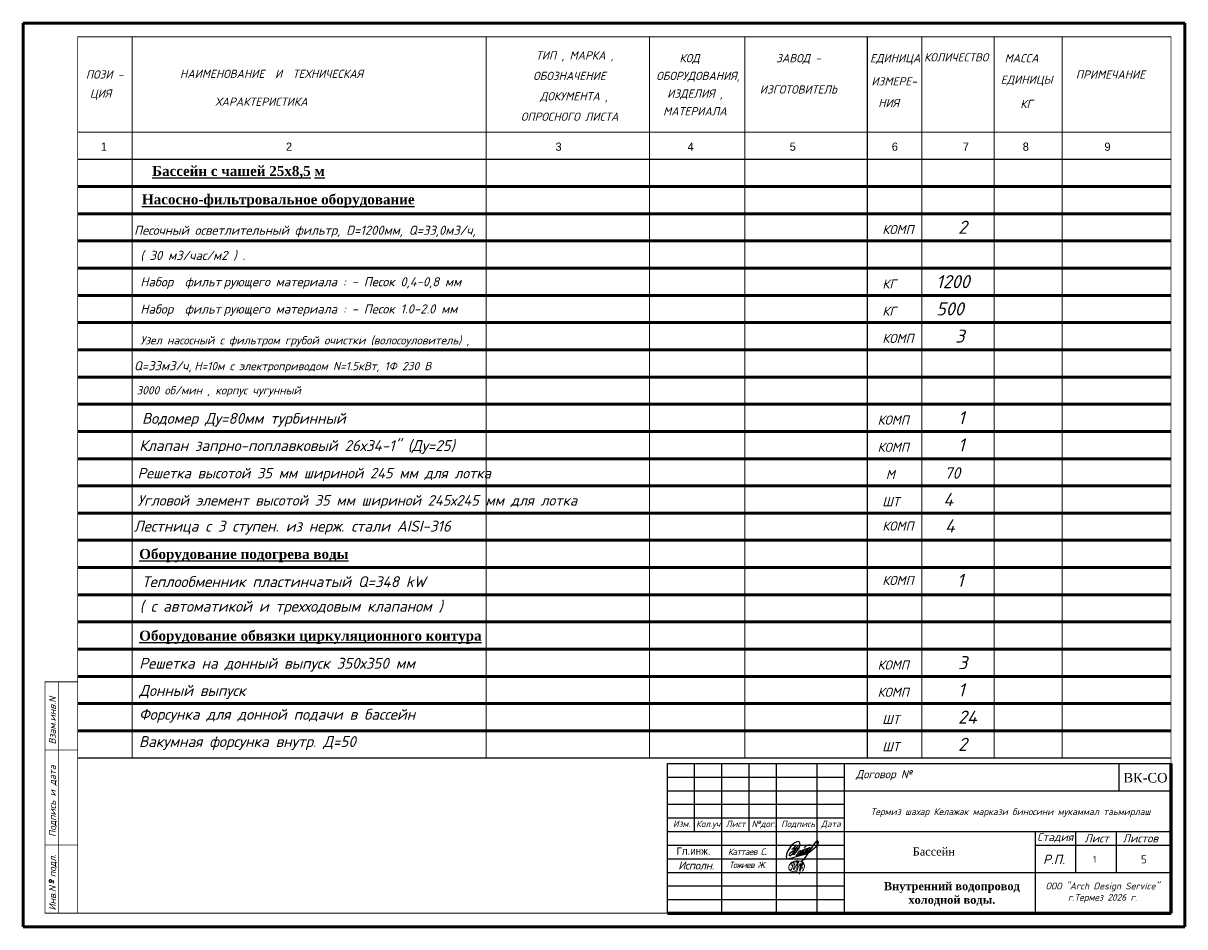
# Model space of a CAD drawing. Extents: x 4114239 to 5838486, y 780458 to 1383318.
# Tile 3 of 231: x 4308624 to 4351283, y 918666 to 951866. Entities that reach past the tile are written whole.
import ezdxf

# ---------------------------------------------------------------- set-up
doc = ezdxf.new("R2010")
doc.units = 0
doc.header["$MEASUREMENT"] = 0
doc.linetypes.add('CONTI', pattern=[0])
for name, color, linetype, lineweight in [('1', 7, 'Continuous', 50), ('_0', 7, 'Continuous', 15), ('ФВС-3', 7, 'Continuous', 25)]:
    doc.layers.add(name, color=color, linetype=linetype, lineweight=lineweight)
for name, color, linetype in [('liniya', 7, 'Continuous'), ('RAMKA', 250, 'CONTI'), ('КЖ_ФОРМАТЫ', 7, 'Continuous')]:
    doc.layers.add(name, color=color, linetype=linetype)
doc.styles.add('MyStyle', font='isocpeur.ttf', dxfattribs={"height": 400})
doc.styles.add('NIA', font='times.ttf')
doc.styles.add('OOO-Kazar', font='txt')
doc.styles.add('rrr', font='isocpeui.ttf')
doc.styles.add('ГОСТ 350', font='isocpeui.ttf', dxfattribs={"height": 350})

# ---------------------------------------------------------------- blocks, each defined once
blk = doc.blocks.new('gfnfd')
at = {"layer": '_0', "color": 5, "ltscale": 100}
for points in [[(6520818, 2413294), (6520848, 2413294)], [(6520801, 2413192), (6520834, 2413192)]]:
    blk.add_lwpolyline(points, dxfattribs=at)
blk.add_arc((6518800, 2413812), 2051, 342.7953, 345.3289, dxfattribs=at)
for points in [[(6520800, 2413285), (6520787, 2413205), (6520836, 2413285), (6520823, 2413202), (6520866, 2413283), (6520858, 2413196), (6520895, 2413322), (6520855, 2413150)], [(6520891, 2413186), (6520915, 2413229), (6520915, 2413269), (6520746, 2413281), (6520730, 2413208), (6520827, 2413173)], [(6520765, 2413255), (6520754, 2413268), (6520847, 2413305), (6520939, 2413339)], [(6520760, 2413206), (6520746, 2413203)], [(6520888, 2413288), (6520900, 2413266), (6520879, 2413250), (6520895, 2413224), (6520870, 2413213), (6520870, 2413207)]]:
    blk.add_spline(points, degree=3, dxfattribs=at)
blk = doc.blocks.new('rrwerewrewrewrew')
at = {"color": 5}
for points in [[(387872, 564817), (385461, 560165, 0.55556748), (386382, 560107), (391670, 566719), (392907, 570003, 0.16524673), (392907, 572723, 0.43735193), (390680, 575054, 0.1925367), (387853, 574100), (386571, 573489), (385290, 572586), (383117, 570710), (380078, 566719), (378699, 564105), (377285, 560326), (377078, 559578, 0.07852278), (377003, 555809, 0.23019417), (377694, 554621, 0.0887128), (377781, 554616, 0.0887128), (379419, 554812, 0.0887128), (381084, 555304), (390088, 557920), (399004, 560086), (402154, 561376)], [(390507, 558635), (395529, 562210), (397057, 563852), (397766, 564614), (397257, 565308), (395804, 564684), (393930, 562390), (393187, 560845, 0.24255711), (393041, 559580, 0.40328304), (393704, 559264), (399431, 563972), (400603, 565962), (400228, 566548), (398635, 565939), (397633, 564795), (395782, 562481), (395782, 560295), (396385, 560295), (399478, 562450), (401915, 565049, 0.04813408), (402290, 566969, 0.1195267), (400636, 565910), (398470, 562543), (398470, 560904), (398892, 560600), (405033, 566245, 0.12154345), (405033, 567557, 0.35845704), (404400, 567908, 0.15003716), (402713, 566737), (401915, 565049), (401358, 564455, 0.10332709), (401119, 561843, 0.57533837), (401471, 561164, 0.15295213), (402959, 561934), (404869, 563552), (412161, 569153), (414224, 572291), (414531, 574421), (414044, 575728), (413253, 576151), (412242, 575691), (411129, 574552), (409777, 572512), (406098, 567138), (396979, 553520)], [(387980, 570424), (385421, 567493, 0.22899883), (385508, 566433, 0.41488709), (386276, 566280), (387929, 567230), (391574, 570827), (387929, 567230), (383602, 559965), (381685, 558391), (380818, 558391), (380448, 559062), (380582, 559876), (380932, 560780), (382245, 562139), (384351, 563843), (392166, 568035)], [(393348, 564247, 0.15829732), (390735, 562114), (389962, 560238), (388831, 559169, 0.49817329), (388831, 558274, 0.20946853), (389828, 557885), (393236, 561652), (394204, 563658, 0.46432334), (393929, 564350), (393348, 564299), (393348, 564247)], [(398349, 567683, -0.17239952), (399516, 569357, -0.09374717), (402528, 571150, -0.27811873), (405794, 570727)]]:
    blk.add_lwpolyline(points, format="xyb", dxfattribs=at)
blk.add_lwpolyline([(385421, 567493), (383513, 565557)], dxfattribs=at)

msp = doc.modelspace()

# ---------------------------------------------------------------- linework, layer by layer
at = {"color": 7, "linetype": 'Continuous'}
for p, q in [((4332282.6269, 924665.9338), (4350782.6269, 924665.9338)), ((4332282.6269, 919165.9338), (4332282.6269, 924665.9338)), ((4333282.6269, 922165.9338), (4333282.6269, 924665.9338)), ((4334282.6269, 919165.9338), (4334282.6269, 924665.9338)), ((4335282.6269, 922165.9338), (4335282.6269, 924665.9338)), ((4336282.6269, 919165.9338), (4336282.6269, 924665.9338)), ((4337782.6269, 919165.9338), (4337782.6269, 924665.9338)), ((4338782.6269, 919165.9338), (4338782.6269, 924665.9338)), ((4338782.6269, 923665.9338), (4350782.6269, 923665.9338)), ((4332282.6269, 922665.9338), (4338782.6269, 922665.9338)), ((4332282.6269, 922165.9338), (4338782.6269, 922165.9338)), ((4338782.6269, 922165.9338), (4350782.6269, 922165.9338)), ((4345782.6269, 922165.9338), (4345782.6269, 919165.9338)), ((4347282.6269, 920665.9338), (4347282.6269, 922165.9338)), ((4348776.7892, 920665.9338), (4348776.7892, 922165.9338)), ((4345782.6269, 921665.9338), (4350782.6269, 921665.9338)), ((4338782.6269, 920665.9338), (4350782.6269, 920665.9338))]:
    msp.add_line(p, q, dxfattribs=at)
at = {"linetype": 'ByBlock', "ltscale": 0.1}
msp.add_line((4348862.6277, 924665.9338), (4348862.6277, 923665.9338), dxfattribs=at)
msp.add_lwpolyline([(4332282.6269, 924665.9338), (4350782.6269, 924665.9338), (4350782.6269, 919165.9338), (4332282.6269, 919165.9338)], close=True, dxfattribs=at)
at = {"color": 7, "linetype": 'Continuous'}
for points in [[(4332282.6269, 924165.9338), (4338782.6269, 924165.9338)], [(4332282.6269, 923665.9338), (4338782.6269, 923665.9338)], [(4332282.6269, 923165.9338), (4338782.6269, 923165.9338)], [(4332282.6269, 921665.9338), (4338782.6269, 921665.9338)], [(4332282.6269, 921165.9338), (4338782.6269, 921165.9338)], [(4332282.6269, 920665.9338), (4338782.6269, 920665.9338)], [(4332282.6269, 920165.9338), (4338782.6269, 920165.9338)], [(4332282.6269, 919665.9338), (4338782.6269, 919665.9338)]]:
    msp.add_lwpolyline(points, dxfattribs=at)
at = {"layer": '1'}
for p, q in [((4308624.0252, 951865.9338), (4351282.6269, 951865.9338)), ((4308624.0252, 951865.9338), (4308624.0252, 918665.9338)), ((4351282.6269, 951865.9338), (4351282.6269, 918665.9338)), ((4351282.6269, 946865.9338), (4351282.6269, 918665.9338)), ((4310624.0252, 945865.9338), (4350782.6269, 945865.9338)), ((4310624.0252, 944865.9338), (4350782.6269, 944865.9338)), ((4310624.0252, 943865.9338), (4350782.6269, 943865.9338)), ((4310624.0252, 942865.9338), (4350782.6269, 942865.9338)), ((4310624.0252, 941865.9338), (4350782.6269, 941865.9338)), ((4310624.0252, 940865.9338), (4350782.6269, 940865.9338)), ((4310624.0252, 939865.9338), (4350782.6269, 939865.9338)), ((4310624.0252, 938865.9338), (4350782.6269, 938865.9338)), ((4310624.0252, 937865.9338), (4350782.6269, 937865.9338)), ((4310624.0252, 936865.9338), (4350782.6269, 936865.9338)), ((4310624.0252, 935865.9338), (4350782.6269, 935865.9338)), ((4310624.0252, 934865.9338), (4350782.6269, 934865.9338)), ((4310624.0252, 933865.9338), (4350782.6269, 933865.9338)), ((4310624.0252, 932865.9338), (4350782.6269, 932865.9338)), ((4310624.0252, 931865.9338), (4350782.6269, 931865.9338)), ((4310624.0252, 930865.9338), (4350782.6269, 930865.9338)), ((4310624.0252, 929865.9338), (4350782.6269, 929865.9338)), ((4310624.0252, 928865.9338), (4350782.6269, 928865.9338)), ((4310624.0252, 927865.9338), (4350782.6269, 927865.9338)), ((4310624.0252, 926865.9338), (4350782.6269, 926865.9338)), ((4310624.0252, 925865.9338), (4350782.6269, 925865.9338)), ((4308624.0252, 918665.9338), (4351282.6269, 918665.9338)), ((4308624.0252, 918665.9338), (4351282.6269, 918665.9338))]:
    msp.add_line(p, q, dxfattribs=at)
at = {"layer": '1', "const_width": 25}
msp.add_lwpolyline([(4310624.0252, 919165.9338), (4350782.6269, 919165.9338), (4350782.6269, 951365.9338), (4310624.0252, 951365.9338), (4310624.0252, 951365.9338), (4310624.0252, 919165.9338)], close=True, dxfattribs=at)
at = {"layer": '1'}
for points, const_width in [([(4312624.0252, 951365.9338), (4312624.0252, 924865.9338)], 40), ([(4325624.0252, 951365.9338), (4325624.0252, 946865.9338)], 40), ([(4331624.0252, 951365.9338), (4331624.0252, 946865.9338)], 40), ([(4335124.0252, 951365.9338), (4335124.0252, 946865.9338)], 40), ([(4339624.0252, 951365.9338), (4339624.0252, 946865.9338)], 40), ([(4341624.0252, 951365.9338), (4341624.0252, 946865.9338)], 40), ([(4344282.6269, 951365.9338), (4344282.6269, 946865.9338)], 40), ([(4346782.6269, 951365.9338), (4346782.6269, 924865.9338)], 40), ([(4310624.0252, 947865.9338), (4350782.6269, 947865.9338)], 40), ([(4310624.0252, 946865.9338), (4350782.6269, 946865.9338)], 40), ([(4325624.0252, 946865.9338), (4325624.0252, 924865.9338)], 40), ([(4331624.0252, 946865.9338), (4331624.0252, 924865.9338)], 40), ([(4335124.0252, 946865.9338), (4335124.0252, 924865.9338)], 40), ([(4339624.0252, 946865.9338), (4339624.0252, 924865.9338)], 40), ([(4341624.0252, 946865.9338), (4341624.0252, 924865.9338)], 40), ([(4344282.6269, 946865.9338), (4344282.6269, 924865.9338)], 40), ([(4310624.0252, 919165.9338), (4309424.0252, 919165.9338), (4309424.0252, 927665.9338), (4310624.0252, 927665.9338)], 25), ([(4309924.0252, 927665.9338), (4309924.0252, 919165.9338)], 25), ([(4310624.0252, 925165.9338), (4309424.0252, 925165.9338)], 25), ([(4310624.0252, 924865.9338), (4350782.6269, 924865.9338)], 40), ([(4310624.0252, 921665.9338), (4309424.0252, 921665.9338)], 25)]:
    msp.add_lwpolyline(points, dxfattribs=dict(at, const_width=const_width))
at = {"layer": 'RAMKA', "ltscale": 400}
msp.add_line((4309736.2039, 920271.5358), (4309736.2039, 920366.0715), dxfattribs=at)
msp.add_lwpolyline([(4309577.5135, 920361.0899, 0.1153456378), (4309576.3903, 920344.9339, 0.1039496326), (4309582.8295, 920328.2043, 0.0910645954), (4309595.4283, 920314.8477, 0.0836635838), (4309613.2595, 920305.879, 0.0836635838), (4309633.0451, 920303.2491, 0.0910645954), (4309650.9779, 920307.1918, 0.1039496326), (4309665.72, 920317.3905, 0.1153456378), (4309673.8898, 920331.3737, 0.1153456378), (4309675.013, 920347.5296, 0.1039496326), (4309668.5738, 920364.2592, 0.0910645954), (4309655.975, 920377.6159, 0.0836635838), (4309638.1438, 920386.5845, 0.0836635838), (4309618.3582, 920389.2145, 0.0910645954), (4309600.4254, 920385.2717, 0.1039496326), (4309585.6833, 920375.0731, 0.1153456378)], format="xyb", close=True, dxfattribs=at)
at = {"layer": 'КЖ_ФОРМАТЫ', "color": 0, "linetype": 'Continuous', "lineweight": 60, "ltscale": 100}
for p, q in [((4350782.6269, 919165.9338), (4350782.6269, 924665.9338)), ((4332282.6269, 919165.9338), (4350782.6269, 919165.9338))]:
    msp.add_line(p, q, dxfattribs=at)
at = {"layer": 'КЖ_ФОРМАТЫ', "color": 0, "linetype": 'Continuous', "lineweight": 25}
msp.add_line((4332282.6269, 919665.9338), (4338782.6269, 919665.9338), dxfattribs=at)

# ---------------------------------------------------------------- block references
at = {"color": 6, "xscale": 0.03125, "yscale": 0.03125, "zscale": 0.03125}
msp.add_blockref('rrwerewrewrewrew', (4324870.9898, 903826.1284), dxfattribs=at)
at = {"layer": '_0', "xscale": 3, "yscale": 3, "zscale": 3}
msp.add_blockref('gfnfd', (-15225436.7066, -6318849.6992), dxfattribs=at)

# ---------------------------------------------------------------- texts
at = {"ltscale": 500, "style": 'rrr'}
for s, height, p in [('ТИП , МАРКА ,', 302.4, (4327452.0951, 950530.3728)), ('КОД ', 302.4, (4332724.0252, 950430.2195)), ('ЗАВОД -', 302.4, (4336274.0252, 950430.2195)), ('ЕДИНИЦА', 302.4, (4339724.0252, 950430.2195)), ('КОЛИЧЕСТВО', 302.4, (4341708.1665, 950461.9806)), ('МАССА', 302.4, (4344666.7089, 950430.2195)), ('ПОЗИ -', 302.4, (4310924.0252, 949830.2195)), ('НАИМЕНОВАНИЕ  И  ТЕХНИЧЕСКАЯ', 302.4, (4314378.673, 949855.2948)), ('ОБОЗНАЧЕНИЕ', 302.4, (4327352.0951, 949780.3728)), ('ОБОРУДОВАНИЯ,', 302.4, (4331874.0252, 949780.2195)), ('ПРИМЕЧАНИЕ', 302.4, (4347282.6269, 949830.2195)), ('ИЗГОТОВИТЕЛЬ', 302.4, (4335674.0252, 949280.2195)), ('ИЗМЕРЕ-', 302.4, (4339774.0252, 949580.2195)), ('ЕДИНИЦЫ', 302.4, (4344520.9608, 949640.0284)), ('ЦИЯ', 302.4, (4311074.0252, 949130.2195)), ('ДОКУМЕНТА ,', 302.4, (4327602.0951, 949030.3728)), ('ИЗДЕЛИЯ ,', 302.4, (4332274.0252, 949130.2195)), ('ХАРАКТЕРИСТИКА', 302.4, (4315674.0252, 948830.2195)), ('МАТЕРИАЛА', 302.4, (4332124.0252, 948480.2195)), ('НИЯ', 302.4, (4340024.0252, 948780.2195)), ('КГ', 302.4, (4345239.6557, 948749.8346)), ('ОПРОСНОГО ЛИСТА', 302.4, (4326902.0951, 948280.3728)), ('Песочный осветлительный фильтр, D=1200мм, Q=33,0м3/ч,', 336, (4312695.3442, 944090.5433)), ('2', 480, (4342956.1788, 944130.2195)), ('КОМП', 336, (4340174.0252, 944115.9338)), ('( 30 м3/час/м2 ) .  ', 336, (4312924.0252, 943165.9338)), ('Набор  фильт ', 336, (4312924.0252, 942194.9664)), ('рующего материала : - Песок 0,4-0,8 мм', 336, (4315985.1588, 942199.1265)), ('КГ', 336, (4340174.0252, 942115.9338)), ('1200', 480, (4342156.1454, 942130.2195)), ('Набор  фильт ', 336, (4312924.0252, 941194.9664)), ('рующего материала : - Песок 1.0-2.0 мм', 336, (4315985.1588, 941199.1265)), ('500', 480, (4342156.1454, 941130.2195)), ('КГ', 336, (4340174.0252, 941115.9338)), ('Узел насосный с фильтром грубой очистки (волосоуловитель) , ', 302.4, (4312924.0252, 940065.9338)), ('КОМП', 336, (4340174.0252, 940115.9338)), ('3', 480, (4342856.1788, 940130.2195)), (' Q=33м3/ч, ', 336, (4312475.182, 939111.9961)), ('Н=10м с электроприводом N=1.5кВт, 1Ф 230 В', 302.4, (4314910.0581, 939115.9338)), ('3000 об/мин , корпус чугунный', 302.4, (4312781.5581, 938227.9338)), ('КОМП', 336, (4340000.5252, 937115.9338)), ('1', 480, (4342956.1788, 937130.2195)), ('КОМП', 336, (4340000.5252, 936115.9338)), ('1', 480, (4342956.1788, 936130.2195)), ('70', 420, (4342456.5277, 935130.2195)), ('М', 336, (4340302.6322, 935115.9338)), ('ШТ', 336, (4340172.0252, 934115.9338)), ('4', 480, (4342414.4493, 934122.7092)), ('Лестница с 3 ступен. из нерж. стали AISI-316', 400, (4312683.124, 933185.8091)), ('КОМП', 336, (4340174.0252, 933222.1629)), ('4', 480, (4342475.5088, 933154.6107)), ('КОМП', 336, (4340174.0252, 931222.1629)), ('1', 480, (4342916.0088, 931154.6107)), ('( с автоматикой и трехходовым клапаном )', 400, (4312902.8875, 930242.9156)), ('КОМП', 336, (4340000.5252, 928115.9338)), ('3', 480, (4342956.1788, 928130.2195)), ('КОМП', 336, (4340000.5252, 927115.9338)), ('1', 480, (4342956.1788, 927130.2195)), ('Форсунка для донной подачи в бассейн', 400, (4312874.0252, 926272.1629)), ('24', 480, (4342956.1788, 926130.2195)), ('ШТ', 336, (4340172.0252, 926115.9338)), ('Вакумная форсунка внутр. Д=50', 400, (4312874.0252, 925272.1629)), ('ШТ', 336, (4340172.0252, 925115.9338)), ('2', 480, (4342956.1788, 925130.2195))]:
    msp.add_text(s, height=height, dxfattribs=at).set_placement(p)
at = {"ltscale": 500, "attachment_point": 1, "line_spacing_factor": 1.5, "style": 'rrr'}
for s, insert, char_height, width in [('{\\fBookman Old Style|b1|i0|c204|p18;\\H0.9167x;\\L  Бассейн с чашей \\fBookman Old Style|b1|i0|c0|p18;2\\fBookman Old Style|b1|i0|c204|p18;5х8,5 м}', (4313080.1341, 946621.0347), 400, 13127.460306), ('{\\fBookman Old Style|b1|i0|c204|p18;\\H0.9167x;\\LНасосно-фильтровальное оборудование}', (4312984.9475, 945576.9043), 400, 13127.460306), ('Водомер Ду=80мм турбинный ', (4312984.9475, 937546.9043), 400, 13127.460306), ('Клапан запрно-поплавковый 26х34-1" (Ду=25)', (4312881.9475, 936546.9043), 400, 13127.460306), ('Решетка высотой 35 мм шириной 245 мм для лотка ', (4312823.2093, 935527.3332), 385, 14165.134278), ('Угловой элемент высотой 35 мм шириной 245х245 мм для лотка ', (4312823.2093, 934527.3332), 385, 18348.495771), ('{\\fBookman Old Style|b1|i0|c204|p18;\\H0.9167x;\\LОборудование подогрева воды}', (4312881.9475, 932546.9043), 400, 13127.460306), ('Теплообменник пластинчатый Q=348 kW ', (4312984.9475, 931546.9043), 400, 13127.460306), ('{\\fBookman Old Style|b1|i0|c204|p18;\\H0.9167x;\\LОборудование обвязки циркуляционного контура}', (4312881.9475, 929546.9043), 400, 15344.820597), ('Решетка на донный выпуск 350х350 мм', (4312881.9475, 928546.9043), 400, 13127.460306), ('Донный выпуск', (4312881.9475, 927546.9043), 400, 13127.460306)]:
    msp.add_mtext(s, dxfattribs=dict(at, insert=insert, char_height=char_height, width=width))
at = {"insert": (4349032.7947, 924318.8708), "char_height": 350, "attachment_point": 1}
msp.add_mtext('{\\fTimes New Roman|b0|i0|c204|p18;ВК-СО}', dxfattribs=at)
for s, insert, char_height, width, attachment_point in [('{\\fISOCPEUR|b0|i1|c204|p34;\\T0.9;Каттаев С}.', (4334502.6269, 921421.2484), 240, 2180, 4), ('{\\fTimes New Roman|b1|i0|c204|p18;Внутренний водопровод холодной воды.}', (4342729.4407, 920310.0789), 300, 5858.132165, 2)]:
    msp.add_mtext(s, dxfattribs=dict(insert=insert, char_height=char_height, width=width, attachment_point=attachment_point))
at = {"lineweight": -3, "insert": (4341288.2956, 921582.4925), "char_height": 300, "width": 1733.650506, "attachment_point": 1, "style": 'NIA'}
msp.add_mtext('\\pxi0.005;{\\C0;Бассейн}', dxfattribs=at)
at = {"attachment_point": 1, "style": 'MyStyle'}
for s, width, insert, char_height in [('1', 541.266485, (4347914.1201, 921274.1457), 250), ('5', 968.847201, (4349672.7221, 921293.7443), 300)]:
    msp.add_mtext_dynamic_manual_height_columns(s, width=width, gutter_width=1250, heights=[0], dxfattribs=dict(at, insert=insert, char_height=char_height))
at = {"layer": '1'}
for s, p in [('1', (4311474.0252, 947180.2195)), ('2', (4318274.0252, 947180.2195)), ('3', (4328174.0252, 947180.2195)), ('4', (4333024.0252, 947180.2195)), ('5', (4336774.0252, 947180.2195)), ('6', (4340524.0252, 947180.2195)), ('7', (4343132.6269, 947180.2195)), ('8', (4345332.6269, 947180.2195)), ('9', (4348332.6269, 947180.2195))]:
    msp.add_text(s, height=300, dxfattribs=at).set_placement(p)
at = {"layer": 'liniya', "insert": (4332614.6412, 921583.8083), "char_height": 270, "width": 1161.892161, "attachment_point": 1}
msp.add_mtext('Гл.инж.', dxfattribs=at)
at = {"layer": 'RAMKA', "ltscale": 400, "style": 'ГОСТ 350'}
for s, p in [('Взам.инв.N', (4309824.0252, 925365.9338)), ('Подпись и дата', (4309824.0252, 921965.9338)), ('Инв.N  подл.', (4309824.0252, 919265.9338))]:
    msp.add_text(s, height=256.0975, rotation=90, dxfattribs=at).set_placement(p)
at = {"layer": 'ФВС-3', "color": 0, "linetype": 'Continuous', "lineweight": 5, "style": 'OOO-Kazar'}
for s, insert, char_height, attachment_point in [('{\\fISOCPEUR|b0|i1|c204|p34;Договор №}', (4340233.1029, 924041.0175), 300, 8), ('{\\fISOCPEUR|b0|i1|c204|p34;Изм.}', (4332801.983, 922566.3627), 240, 2), ('{\\fISOCPEUR|b0|i1|c204|p34;Кол.уч.}', (4333814.018, 922566.3627), 240, 2), ('{\\fISOCPEUR|b0|i1|c204|p34;Лист}', (4334786.1167, 922566.3627), 240, 2), ('{\\fISOCPEUR|b0|i1|c204|p34;№дог.}', (4335822.0081, 922566.3627), 240, 2), ('{\\fISOCPEUR|b0|i1|c204|p34;Подпись}', (4337079.0931, 922566.3627), 240, 2), ('{\\fISOCPEUR|b0|i1|c204|p34;Дата}', (4338283.735, 922566.3627), 240, 2), ('{\\fISOCPEUR|b0|i1|c204|p34;Стадия}', (4346523.7638, 921765.9338), 300, 8), ('{\\fISOCPEUR|b0|i1|c204|p34;Лист }', (4348047.9834, 921765.9338), 300, 8), ('{\\fISOCPEUR|b0|i1|c204|p34;Листов }', (4349651.9906, 921765.9338), 300, 8), ('{\\fISOCPEUR|b0|i1|c204|p34;\\T0.95;Исполн.}', (4333334.4839, 921069.6823), 300, 2), ('{\\fISOCPEUR|b0|i1|c204|p34;Р.П.}', (4346478.4953, 920965.9338), 350, 8)]:
    msp.add_mtext(s, dxfattribs=dict(at, insert=insert, char_height=char_height, attachment_point=attachment_point))
at = {"layer": 'ФВС-3', "linetype": 'Continuous', "lineweight": 5, "style": 'OOO-Kazar'}
for s, insert, char_height, attachment_point in [('{\\fISOCPEUR|b0|i1|c204|p34;Термиз шахар Келажак маркази биносини мукаммал таьмирлаш\\P  }', (4344882.2877, 922284.5199), 250, 8), ('{\\fISOCPEUR|b0|i1|c204|p34;\\T0.9;Тожиев Ж.}', (4335217.4401, 921052.7033), 230, 2), ('{\\fISOCPEUR|b0|i1|c204|p34;ООО "Arch Design Service"\\Pг.Термез 20\\fISOCPEUR|b0|i1|c0|p34;26\\fISOCPEUR|b0|i1|c204|p34; г.\\P  }', (4348261.5197, 919137.0863), 250, 8)]:
    msp.add_mtext(s, dxfattribs=dict(at, insert=insert, char_height=char_height, attachment_point=attachment_point))

doc.saveas('drawing.dxf')
